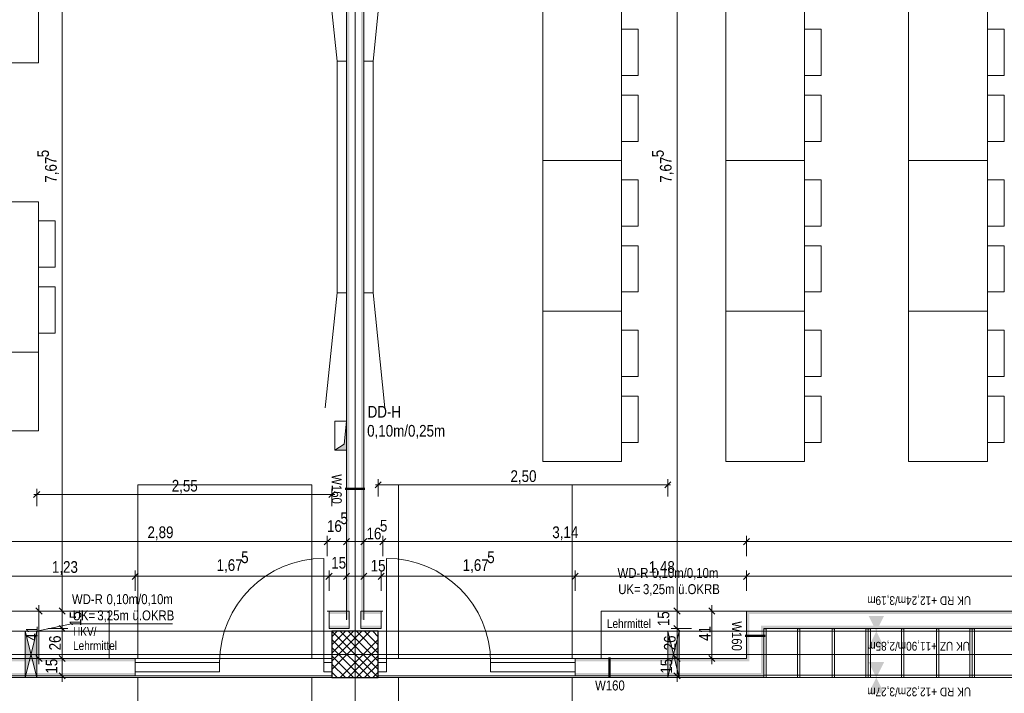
# Model space of a CAD drawing. Extents: x -634 to 300, y 62 to 1102.
# Tile 112 of 125: x -215 to -45, y 819 to 936. Entities that reach past the tile are written whole.
import ezdxf
from ezdxf.lldxf.tags import DXFTag

# ---------------------------------------------------------------- set-up
doc = ezdxf.new("R2010")
doc.units = 0
doc.layers.get('0').update_dxf_attribs({"lineweight": 13})
for name, color, linetype, lineweight, true_color in [('00 -Bauelemente -Gipskarton', 7, 'Continuous', 9, 0xff7fe6), ('30 -33 Aussenwände- 3 Aussenstützen', 7, 'Continuous', 50, 0x0000dd), ('30 -34 Innenwände- 11 Durchbruch', 4, 'Continuous', 9, 0x00ffff), ('30 -34 Innenwände- 2 nichttragend', 7, 'Continuous', 18, 0xff7fe6), ('30 -34 Innenwände- 4 Türen_Fenster', 9, 'Continuous', 15, 0x808080), ('30 -35 Decken- 1 Konstruktion-Träger- Stahlbeton', 7, 'Continuous', 13, 0x33aa00), ('30 -35 Decken- 11 Durchbruch', 5, 'Continuous', 15, 0x0000ff), ('60- 61 allgemeine Ausstattung- 1 Möbel', 9, 'Continuous', 9, 0x808080), ('70 -72 Beschriftung- 1 Beschriftung allgemein', 7, 'Continuous', 9, 0xff6633), ('70 -72 Beschriftung- 8 barrierefrei', 7, 'grob-A06CPVZVL0', 9, 0x888888), ('70 -76 Bemaßung- 2 Allgemein', 9, 'Continuous', 5, 0x808080)]:
    doc.layers.add(name, color=color, linetype=linetype, lineweight=lineweight, true_color=true_color)
doc.layers.add('70 -71 Achsen- 1 Gebäudeachsen', color=7, linetype='STRICHPUNKT2-A06CPW00L0', lineweight=18)
doc.layers.add('70 -75 Raumstempel- 3 Wandstempel', color=7, linetype='Continuous', lineweight=50)
doc.styles.get("Standard").update_dxf_attribs({"font": 'ARIALN.TTF'})
tags = doc.linetypes.add('grob-A06CPVZVL0', pattern=[14, 3, -8, 3]).pattern_tags.tags
tags[8:9] = [DXFTag(74, 4), DXFTag(75, 0), DXFTag(340, '0'), DXFTag(46, 0.0), DXFTag(50, 0.0), DXFTag(44, 0.0), DXFTag(45, 0.0)]
tags[6:7] = [DXFTag(74, 4), DXFTag(75, 0), DXFTag(340, '0'), DXFTag(46, 0.0), DXFTag(50, 0.0), DXFTag(44, 0.0), DXFTag(45, 0.0)]
tags[4:5] = [DXFTag(74, 4), DXFTag(75, 0), DXFTag(340, '0'), DXFTag(46, 0.0), DXFTag(50, 0.0), DXFTag(44, 0.0), DXFTag(45, 0.0)]
tags = doc.linetypes.add('STRICHPUNKT2-A06CPW00L0', pattern=[12.7, 6.35, -3.175, 0, -3.175]).pattern_tags.tags
tags[10:11] = [DXFTag(74, 4), DXFTag(75, 0), DXFTag(340, '0'), DXFTag(46, 0.0), DXFTag(50, 0.0), DXFTag(44, 0.0), DXFTag(45, 0.0)]
tags[8:9] = [DXFTag(74, 4), DXFTag(75, 0), DXFTag(340, '0'), DXFTag(46, 0.0), DXFTag(50, 0.0), DXFTag(44, 0.0), DXFTag(45, 0.0)]
tags[6:7] = [DXFTag(74, 4), DXFTag(75, 0), DXFTag(340, '0'), DXFTag(46, 0.0), DXFTag(50, 0.0), DXFTag(44, 0.0), DXFTag(45, 0.0)]
tags[4:5] = [DXFTag(74, 4), DXFTag(75, 0), DXFTag(340, '0'), DXFTag(46, 0.0), DXFTag(50, 0.0), DXFTag(44, 0.0), DXFTag(45, 0.0)]

# ---------------------------------------------------------------- blocks, each defined once
blk = doc.blocks.new('Referenz-A06CPW02L0')
at = {"layer": '00 -Bauelemente -Gipskarton', "color": 0, "linetype": 'Continuous', "lineweight": 0, "ltscale": 0.13}
for p, q in [((-161.03, 825.18), (-161.03, 824.93)), ((-161.03, 824.93), (-161.03, 824.68)), ((-153.03, 824.93), (-153.03, 825.18)), ((-153.03, 824.68), (-153.03, 824.93)), ((-161.03, 822.68), (-161.03, 822.43)), ((-161.03, 822.43), (-161.03, 822.18)), ((-153.03, 822.43), (-153.03, 822.68)), ((-153.03, 822.18), (-153.03, 822.43))]:
    blk.add_line(p, q, dxfattribs=at)
for points in [[(-158.53, 831.88), (-158.28, 831.88), (-158.53, 986.88), (-158.28, 986.88)], [(-158.28, 831.88), (-158.03, 831.88), (-158.28, 986.88), (-158.03, 986.88)], [(-156.03, 831.88), (-155.78, 831.88), (-156.03, 986.88), (-155.78, 986.88)], [(-155.78, 831.88), (-155.53, 831.88), (-155.78, 986.88), (-155.53, 986.88)], [(-158.03, 833.38), (-161.53, 833.38), (-158.03, 833.13), (-161.53, 833.13)], [(-152.53, 833.13), (-152.53, 833.38), (-156.03, 833.13), (-156.03, 833.38)], [(-89.43, 833.38), (-89.18, 833.13), (3.97, 833.38), (3.97, 833.13)], [(-89.18, 824.93), (-89.18, 833.13), (-89.43, 825.18), (-89.43, 833.38)], [(-158.03, 833.13), (-161.53, 833.13), (-158.03, 832.88), (-161.53, 832.88)], [(-152.53, 832.88), (-152.53, 833.13), (-156.03, 832.88), (-156.03, 833.13)], [(-89.18, 833.13), (-88.93, 832.88), (3.97, 833.13), (3.97, 832.88)], [(-88.93, 824.68), (-88.93, 832.88), (-89.18, 824.93), (-89.18, 833.13)], [(-158.03, 830.88), (-161.53, 830.88), (-158.03, 830.63), (-161.53, 830.63)], [(-158.03, 830.63), (-161.53, 830.63), (-158.03, 830.38), (-161.53, 830.38)], [(-152.53, 830.63), (-152.53, 830.88), (-156.03, 830.63), (-156.03, 830.88)], [(-152.53, 830.38), (-152.53, 830.63), (-156.03, 830.38), (-156.03, 830.63)], [(-86.93, 830.88), (-86.68, 830.63), (3.97, 830.88), (3.97, 830.63)], [(-86.68, 822.43), (-86.68, 830.63), (-86.93, 822.68), (-86.93, 830.88)], [(-86.68, 830.63), (-86.43, 830.38), (3.97, 830.63), (3.97, 830.38)], [(-86.43, 822.18), (-86.43, 830.38), (-86.68, 822.43), (-86.68, 830.63)], [(-219.88, 824.93), (-220.13, 824.68), (-195.03, 824.93), (-195.03, 824.68)], [(-219.63, 825.18), (-219.88, 824.93), (-195.03, 825.18), (-195.03, 824.93)], [(-119.03, 824.93), (-89.18, 824.93), (-119.03, 825.18), (-89.43, 825.18)], [(-119.03, 824.68), (-88.93, 824.68), (-119.03, 824.93), (-89.18, 824.93)], [(-195.03, 822.43), (-227.38, 822.43), (-195.03, 822.18), (-227.63, 822.18)], [(-195.03, 822.68), (-227.13, 822.68), (-195.03, 822.43), (-227.38, 822.43)], [(-119.03, 822.43), (-86.68, 822.43), (-119.03, 822.68), (-86.93, 822.68)], [(-119.03, 822.18), (-86.43, 822.18), (-119.03, 822.43), (-86.68, 822.43)]]:
    blk.add_solid(points, dxfattribs=at)
at = {"layer": '30 -33 Aussenwände- 3 Aussenstützen', "color": 0, "lineweight": 9}
for p, q in [((-161.03, 829.88), (-153.03, 821.88)), ((-154.45, 829.88), (-161.03, 823.3)), ((-155.86, 829.88), (-161.03, 824.71)), ((-157.28, 829.88), (-161.03, 826.13)), ((-158.69, 829.88), (-161.03, 827.54)), ((-160.1, 829.88), (-161.03, 828.95)), ((-161.03, 828.47), (-154.45, 821.88)), ((-159.62, 829.88), (-153.03, 823.3)), ((-153.03, 828.47), (-159.62, 821.88)), ((-158.2, 829.88), (-153.03, 824.71)), ((-156.79, 829.88), (-153.03, 826.13)), ((-155.38, 829.88), (-153.03, 827.54)), ((-153.96, 829.88), (-153.03, 828.95)), ((-161.03, 827.06), (-155.86, 821.88)), ((-153.03, 827.06), (-158.2, 821.88)), ((-157.03, 826.88), (-157.03, 824.88)), ((-161.03, 825.64), (-157.28, 821.88)), ((-158.03, 825.88), (-156.03, 825.88)), ((-153.03, 825.64), (-156.79, 821.88)), ((-161.03, 824.23), (-158.69, 821.88)), ((-153.03, 824.23), (-155.38, 821.88)), ((-161.03, 822.81), (-160.1, 821.88)), ((-153.03, 822.81), (-153.96, 821.88))]:
    blk.add_line(p, q, dxfattribs=at)
at = {"layer": '30 -33 Aussenwände- 3 Aussenstützen', "color": 0, "linetype": 'Continuous', "lineweight": 25, "ltscale": 0.25}
for p, q in [((-153.03, 829.88), (-161.03, 829.88)), ((-161.03, 829.88), (-161.03, 821.88)), ((-153.03, 821.88), (-153.03, 829.88)), ((-161.03, 821.88), (-153.03, 821.88))]:
    blk.add_line(p, q, dxfattribs=at)
at = {"layer": '30 -34 Innenwände- 11 Durchbruch', "color": 0, "linetype": 'Continuous', "ltscale": 0.13}
for p, q in [((-206.01, 831.19), (-212.03, 829.88)), ((-188.57, 831.19), (-206.01, 831.19)), ((-214.03, 829.88), (-212.03, 829.88)), ((-212.03, 829.88), (-214.03, 821.88)), ((-214.03, 821.88), (-214.03, 829.88)), ((-214.03, 829.88), (-212.03, 821.88)), ((-212.03, 821.88), (-212.03, 829.88)), ((-103.03, 829.88), (-101.03, 829.88)), ((-101.03, 829.88), (-103.03, 821.88)), ((-101.03, 821.88), (-103.03, 829.88)), ((-103.03, 821.88), (-103.03, 829.88)), ((-101.03, 821.88), (-101.03, 829.88)), ((-214.03, 821.88), (-212.03, 821.88)), ((-103.03, 821.88), (-101.03, 821.88))]:
    blk.add_line(p, q, dxfattribs=at)
for points in [[(-214.03, 821.88), (-214.03, 829.88), (-213.03, 825.88)], [(-212.03, 821.88), (-213.03, 825.88), (-212.03, 829.88)], [(-103.03, 821.88), (-103.03, 829.88), (-102.03, 825.88)], [(-101.03, 821.88), (-102.03, 825.88), (-101.03, 829.88)]]:
    blk.add_solid(points, dxfattribs=at)
at = {"layer": '30 -34 Innenwände- 2 nichttragend', "color": 0, "linetype": 'Continuous', "ltscale": 0.18}
for p, q in [((-158.53, 831.88), (-158.53, 986.88)), ((-155.53, 831.88), (-155.53, 986.88)), ((-161.83, 833.38), (-161.53, 833.38)), ((-161.53, 833.38), (-158.03, 833.38)), ((-161.53, 833.38), (-161.53, 833.13)), ((-158.03, 830.38), (-158.03, 833.38)), ((-156.03, 833.38), (-152.53, 833.38)), ((-156.03, 830.38), (-156.03, 833.38)), ((-152.53, 833.38), (-152.23, 833.38)), ((-152.53, 833.38), (-152.53, 833.13)), ((-89.43, 833.38), (-89.43, 825.18)), ((3.97, 833.38), (-89.43, 833.38)), ((-161.53, 833.13), (-161.53, 832.88)), ((-161.53, 830.88), (-161.53, 832.88)), ((-152.53, 833.13), (-152.53, 832.88)), ((-152.53, 832.88), (-152.53, 830.88)), ((-161.53, 830.88), (-161.53, 830.63)), ((-161.53, 830.63), (-161.53, 830.38)), ((-161.53, 830.38), (-158.03, 830.38)), ((-156.03, 830.38), (-152.53, 830.38)), ((-152.53, 830.88), (-152.53, 830.63)), ((-152.53, 830.63), (-152.53, 830.38)), ((-86.43, 830.38), (-86.43, 822.18)), ((3.97, 830.38), (-86.43, 830.38)), ((-219.63, 825.18), (-195.03, 825.18)), ((-195.03, 824.93), (-195.03, 825.18)), ((-195.03, 824.93), (-195.03, 825.18)), ((-195.03, 824.68), (-195.03, 824.93)), ((-195.03, 822.18), (-195.03, 824.93)), ((-161.03, 824.93), (-161.03, 825.18)), ((-161.03, 824.93), (-161.03, 825.18)), ((-161.03, 824.68), (-161.03, 824.93)), ((-161.03, 822.18), (-161.03, 824.93)), ((-153.03, 825.18), (-153.03, 822.43)), ((-153.03, 825.18), (-153.03, 824.93)), ((-153.03, 824.93), (-153.03, 824.68)), ((-89.43, 825.18), (-119.03, 825.18)), ((-119.03, 825.18), (-119.03, 822.43)), ((-119.03, 825.18), (-119.03, 824.93)), ((-119.03, 824.93), (-119.03, 824.68)), ((-195.03, 822.68), (-195.03, 824.68)), ((-161.03, 822.68), (-161.03, 824.68)), ((-153.03, 824.68), (-153.03, 822.68)), ((-119.03, 824.68), (-119.03, 822.68)), ((-227.63, 822.18), (-195.03, 822.18)), ((-195.03, 822.43), (-195.03, 822.68)), ((-195.03, 822.18), (-195.03, 822.43)), ((-161.03, 822.43), (-161.03, 822.68)), ((-161.03, 822.18), (-161.03, 822.43)), ((-153.03, 822.68), (-153.03, 822.43)), ((-153.03, 822.43), (-153.03, 822.18)), ((-153.03, 822.43), (-153.03, 822.18)), ((-119.03, 822.68), (-119.03, 822.43)), ((-119.03, 822.43), (-119.03, 822.18)), ((-119.03, 822.43), (-119.03, 822.18)), ((-86.43, 822.18), (-119.03, 822.18))]:
    blk.add_line(p, q, dxfattribs=at)
at = {"layer": '30 -34 Innenwände- 4 Türen_Fenster', "color": 0, "linetype": 'grob-A06CPVZVL0', "ltscale": 0.15}
for p, q in [((-162.43, 824.48), (-162.43, 842.48)), ((-151.63, 824.48), (-151.63, 842.48)), ((-195.03, 825.18), (-161.03, 825.18)), ((-119.03, 825.18), (-153.03, 825.18)), ((-195.03, 822.18), (-161.03, 822.18)), ((-119.03, 822.18), (-153.03, 822.18))]:
    blk.add_line(p, q, dxfattribs=at)
at = {"layer": '30 -34 Innenwände- 4 Türen_Fenster', "color": 0, "linetype": 'Continuous', "ltscale": 0.15}
for p, q in [((-195.03, 824.48), (-180.43, 824.48)), ((-195.03, 822.88), (-195.03, 824.48)), ((-180.43, 824.48), (-180.43, 822.88)), ((-162.43, 824.48), (-161.03, 824.48)), ((-162.43, 822.88), (-162.43, 824.48)), ((-161.03, 824.48), (-161.03, 822.88)), ((-153.03, 822.88), (-153.03, 824.48)), ((-153.03, 824.48), (-151.63, 824.48)), ((-151.63, 824.48), (-151.63, 822.88)), ((-133.63, 822.88), (-133.63, 824.48)), ((-133.63, 824.48), (-119.03, 824.48)), ((-119.03, 824.48), (-119.03, 822.88)), ((-180.43, 822.88), (-195.03, 822.88)), ((-161.03, 822.88), (-162.43, 822.88)), ((-151.63, 822.88), (-153.03, 822.88)), ((-119.03, 822.88), (-133.63, 822.88))]:
    blk.add_line(p, q, dxfattribs=at)
at = {"layer": '30 -34 Innenwände- 4 Türen_Fenster', "color": 0, "linetype": 'grob-A06CPVZVL0', "ltscale": 0.15}
for centre, major_axis in [((-162.43, 824.48), (0, 18)), ((-151.63, 824.48), (18, 0))]:
    blk.add_ellipse(centre, major_axis=major_axis, ratio=1, start_param=0, end_param=1.570796, dxfattribs=at)
at = {"layer": '30 -35 Decken- 1 Konstruktion-Träger- Stahlbeton', "color": 0, "linetype": 'STRICHPUNKT2-A06CPW00L0', "lineweight": -2, "ltscale": 0.13}
for p, q in [((-554.53, 829.88), (3.97, 829.88)), ((-554.53, 821.88), (3.97, 821.88))]:
    blk.add_line(p, q, dxfattribs=at)
at = {"layer": '30 -35 Decken- 11 Durchbruch', "color": 0, "linetype": 'Continuous', "ltscale": 0.15}
for p, q in [((-160.53, 861.2), (-160.53, 866.2)), ((-160.53, 866.2), (-158.53, 866.2)), ((-158.53, 866.2), (-158.93, 862.2)), ((-158.53, 861.2), (-158.53, 866.2)), ((-158.93, 862.2), (-160.53, 861.2)), ((-160.53, 861.2), (-158.53, 861.2))]:
    blk.add_line(p, q, dxfattribs=at)
blk.add_solid([(-158.53, 866.2), (-158.53, 861.2), (-158.93, 862.2), (-160.53, 861.2)], dxfattribs=at)
at = {"layer": '60- 61 allgemeine Ausstattung- 1 Möbel', "color": 0, "linetype": 'Continuous', "ltscale": 0.13}
for p, q in [((-160.13, 928.38), (-162.18, 948.28)), ((-153.93, 928.38), (-151.88, 948.28)), ((-211.7, 941.69), (-211.7, 928.09)), ((-124.62, 911.21), (-124.62, 937.21)), ((-111.02, 937.21), (-111.02, 911.21)), ((-93.02, 911.21), (-93.02, 937.21)), ((-79.42, 937.21), (-79.42, 911.21)), ((-61.42, 911.21), (-61.42, 937.21)), ((-47.82, 937.21), (-47.82, 911.21)), ((-111.02, 925.9), (-111.02, 933.9)), ((-111.02, 933.9), (-108.14, 933.9)), ((-108.14, 933.9), (-108.14, 925.9)), ((-79.42, 925.9), (-79.42, 933.9)), ((-79.42, 933.9), (-76.54, 933.9)), ((-76.54, 933.9), (-76.54, 925.9)), ((-47.82, 925.9), (-47.82, 933.9)), ((-47.82, 933.9), (-44.94, 933.9)), ((-44.94, 933.9), (-44.94, 925.9)), ((-211.7, 928.09), (-237.7, 928.09)), ((-160.13, 928.38), (-158.53, 928.38)), ((-160.13, 888.38), (-160.13, 928.38)), ((-158.53, 928.38), (-158.53, 888.38)), ((-155.53, 928.38), (-153.93, 928.38)), ((-155.53, 888.38), (-155.53, 928.38)), ((-153.93, 928.38), (-153.93, 888.38)), ((-108.14, 925.9), (-111.02, 925.9)), ((-76.54, 925.9), (-79.42, 925.9)), ((-44.94, 925.9), (-47.82, 925.9)), ((-111.02, 914.51), (-111.02, 922.51)), ((-111.02, 922.51), (-108.14, 922.51)), ((-108.14, 922.51), (-108.14, 914.51)), ((-79.42, 914.51), (-79.42, 922.51)), ((-79.42, 922.51), (-76.54, 922.51)), ((-76.54, 922.51), (-76.54, 914.51)), ((-47.82, 914.51), (-47.82, 922.51)), ((-47.82, 922.51), (-44.94, 922.51)), ((-44.94, 922.51), (-44.94, 914.51)), ((-108.14, 914.51), (-111.02, 914.51)), ((-76.54, 914.51), (-79.42, 914.51)), ((-44.94, 914.51), (-47.82, 914.51)), ((-111.02, 911.21), (-124.62, 911.21)), ((-124.62, 885.21), (-124.62, 911.21)), ((-124.62, 911.21), (-111.02, 911.21)), ((-111.02, 911.21), (-111.02, 885.21)), ((-93.02, 885.21), (-93.02, 911.21)), ((-93.02, 911.21), (-79.42, 911.21)), ((-79.42, 911.21), (-93.02, 911.21)), ((-79.42, 911.21), (-79.42, 885.21)), ((-47.82, 911.21), (-61.42, 911.21)), ((-61.42, 885.21), (-61.42, 911.21)), ((-61.42, 911.21), (-47.82, 911.21)), ((-47.82, 911.21), (-47.82, 885.21)), ((-111.02, 899.9), (-111.02, 907.9)), ((-111.02, 907.9), (-108.14, 907.9)), ((-108.14, 907.9), (-108.14, 899.9)), ((-79.42, 899.9), (-79.42, 907.9)), ((-79.42, 907.9), (-76.54, 907.9)), ((-76.54, 907.9), (-76.54, 899.9)), ((-47.82, 899.9), (-47.82, 907.9)), ((-47.82, 907.9), (-44.94, 907.9)), ((-44.94, 907.9), (-44.94, 899.9)), ((-225.3, 904.09), (-211.7, 904.09)), ((-211.7, 904.09), (-211.7, 878.09)), ((-211.7, 892.78), (-211.7, 900.78)), ((-211.7, 900.78), (-208.82, 900.78)), ((-208.82, 900.78), (-208.82, 892.78)), ((-108.14, 899.9), (-111.02, 899.9)), ((-76.54, 899.9), (-79.42, 899.9)), ((-44.94, 899.9), (-47.82, 899.9)), ((-111.02, 888.51), (-111.02, 896.51)), ((-111.02, 896.51), (-108.14, 896.51)), ((-108.14, 896.51), (-108.14, 888.51)), ((-79.42, 888.51), (-79.42, 896.51)), ((-79.42, 896.51), (-76.54, 896.51)), ((-76.54, 896.51), (-76.54, 888.51)), ((-47.82, 888.51), (-47.82, 896.51)), ((-47.82, 896.51), (-44.94, 896.51)), ((-44.94, 896.51), (-44.94, 888.51)), ((-208.82, 892.78), (-211.7, 892.78)), ((-211.7, 881.39), (-211.7, 889.39)), ((-211.7, 889.39), (-208.82, 889.39)), ((-208.82, 889.39), (-208.82, 881.39)), ((-160.13, 888.38), (-162.18, 868.49)), ((-158.53, 888.38), (-160.13, 888.38)), ((-153.93, 888.38), (-155.53, 888.38)), ((-153.93, 888.38), (-151.88, 868.49)), ((-108.14, 888.51), (-111.02, 888.51)), ((-76.54, 888.51), (-79.42, 888.51)), ((-44.94, 888.51), (-47.82, 888.51)), ((-111.02, 885.21), (-124.62, 885.21)), ((-124.62, 859.21), (-124.62, 885.21)), ((-124.62, 885.21), (-111.02, 885.21)), ((-111.02, 885.21), (-111.02, 859.21)), ((-79.42, 885.21), (-93.02, 885.21)), ((-93.02, 859.21), (-93.02, 885.21)), ((-93.02, 885.21), (-79.42, 885.21)), ((-79.42, 885.21), (-79.42, 859.21)), ((-61.42, 859.21), (-61.42, 885.21)), ((-61.42, 885.21), (-47.82, 885.21)), ((-47.82, 885.21), (-61.42, 885.21)), ((-47.82, 885.21), (-47.82, 859.21)), ((-208.82, 881.39), (-211.7, 881.39)), ((-111.02, 873.9), (-111.02, 881.9)), ((-111.02, 881.9), (-108.14, 881.9)), ((-108.14, 881.9), (-108.14, 873.9)), ((-79.42, 873.9), (-79.42, 881.9)), ((-79.42, 881.9), (-76.54, 881.9)), ((-76.54, 881.9), (-76.54, 873.9)), ((-47.82, 873.9), (-47.82, 881.9)), ((-47.82, 881.9), (-44.94, 881.9)), ((-44.94, 881.9), (-44.94, 873.9)), ((-238.9, 878.09), (-211.7, 878.09)), ((-211.7, 878.09), (-225.3, 878.09)), ((-211.7, 878.09), (-211.7, 864.49)), ((-108.14, 873.9), (-111.02, 873.9)), ((-76.54, 873.9), (-79.42, 873.9)), ((-44.94, 873.9), (-47.82, 873.9)), ((-111.02, 862.51), (-111.02, 870.51)), ((-111.02, 870.51), (-108.14, 870.51)), ((-108.14, 870.51), (-108.14, 862.51)), ((-79.42, 862.51), (-79.42, 870.51)), ((-79.42, 870.51), (-76.54, 870.51)), ((-76.54, 870.51), (-76.54, 862.51)), ((-47.82, 862.51), (-47.82, 870.51)), ((-47.82, 870.51), (-44.94, 870.51)), ((-44.94, 870.51), (-44.94, 862.51)), ((-211.7, 864.49), (-238.9, 864.49)), ((-108.14, 862.51), (-111.02, 862.51)), ((-76.54, 862.51), (-79.42, 862.51)), ((-44.94, 862.51), (-47.82, 862.51)), ((-111.02, 859.21), (-124.62, 859.21)), ((-79.42, 859.21), (-93.02, 859.21)), ((-47.82, 859.21), (-61.42, 859.21))]:
    blk.add_line(p, q, dxfattribs=at)
at = {"layer": '60- 61 allgemeine Ausstattung- 1 Möbel', "color": 0, "lineweight": 15}
for p, q in [((-219.63, 833.38), (-199.53, 833.38)), ((-199.53, 833.38), (-199.53, 825.18)), ((-114.53, 833.38), (-89.43, 833.38)), ((-114.53, 825.18), (-114.53, 833.38)), ((-89.43, 833.38), (-89.43, 825.18)), ((-199.53, 825.18), (-219.63, 825.18)), ((-89.43, 825.18), (-114.53, 825.18))]:
    blk.add_line(p, q, dxfattribs=at)
at = {"layer": '60- 61 allgemeine Ausstattung- 1 Möbel', "color": 0, "linetype": 'grob-A06CPVZVL0', "lineweight": 15, "ltscale": 0.15}
for p, q in [((-86.43, 830.28), (-86.03, 830.28)), ((-86.43, 821.88), (-86.43, 830.28)), ((-86.03, 830.28), (-86.03, 821.88)), ((-80.63, 830.28), (-80.23, 830.28)), ((-80.63, 821.88), (-80.63, 830.28)), ((-80.23, 830.28), (-80.23, 821.88)), ((-74.63, 830.28), (-74.23, 830.28)), ((-74.63, 821.88), (-74.63, 830.28)), ((-74.23, 830.28), (-74.23, 821.88)), ((-68.83, 830.28), (-68.43, 830.28)), ((-68.83, 821.88), (-68.83, 830.28)), ((-68.43, 830.28), (-68.03, 830.28)), ((-68.43, 821.88), (-68.43, 830.28)), ((-68.43, 830.28), (-68.43, 821.88)), ((-68.03, 830.28), (-68.03, 821.88)), ((-62.63, 830.28), (-62.23, 830.28)), ((-62.63, 821.88), (-62.63, 830.28)), ((-62.23, 830.28), (-62.23, 821.88)), ((-56.63, 830.28), (-56.23, 830.28)), ((-56.63, 821.88), (-56.63, 830.28)), ((-56.23, 830.28), (-56.23, 821.88)), ((-50.83, 830.28), (-50.43, 830.28)), ((-50.83, 821.88), (-50.83, 830.28)), ((-50.43, 830.28), (-50.43, 821.88)), ((-50.43, 830.28), (-50.03, 830.28)), ((-50.43, 821.88), (-50.43, 830.28)), ((-50.03, 830.28), (-50.03, 821.88)), ((-86.43, 821.88), (-86.43, 822.28)), ((-86.43, 822.28), (3.57, 822.28)), ((-86.03, 821.88), (-86.43, 821.88)), ((3.57, 821.88), (-86.43, 821.88)), ((-80.23, 821.88), (-80.63, 821.88)), ((-74.23, 821.88), (-74.63, 821.88)), ((-68.43, 821.88), (-68.83, 821.88)), ((-68.03, 821.88), (-68.43, 821.88)), ((-62.23, 821.88), (-62.63, 821.88)), ((-56.23, 821.88), (-56.63, 821.88)), ((-50.43, 821.88), (-50.83, 821.88)), ((-50.03, 821.88), (-50.43, 821.88))]:
    blk.add_line(p, q, dxfattribs=at)
at = {"layer": '70 -71 Achsen- 1 Gebäudeachsen', "color": 0, "linetype": 'STRICHPUNKT2-A06CPW00L0', "ltscale": 0.18}
for p, q in [((-157.03, 1075.82), (-157.03, 76.38)), ((-554.53, 825.88), (92.91, 825.88))]:
    blk.add_line(p, q, dxfattribs=at)
at = {"layer": '70 -72 Beschriftung- 8 barrierefrei', "color": 0, "linetype": 'grob-A06CPVZVL0', "ltscale": 0.13}
for p, q in [((-194.53, 825.18), (-194.53, 855.18)), ((-194.53, 855.18), (-164.53, 855.18)), ((-164.53, 855.18), (-164.53, 825.18)), ((-149.53, 825.18), (-149.53, 855.18)), ((-149.53, 855.18), (-119.53, 855.18)), ((-119.53, 855.18), (-119.53, 825.18)), ((-164.53, 825.18), (-194.53, 825.18)), ((-119.53, 825.18), (-149.53, 825.18)), ((-194.53, 791.88), (-194.53, 821.88)), ((-194.53, 821.88), (-164.53, 821.88)), ((-164.53, 821.88), (-164.53, 791.88)), ((-149.53, 791.88), (-149.53, 821.88)), ((-149.53, 821.88), (-119.53, 821.88)), ((-119.53, 821.88), (-119.53, 791.88))]:
    blk.add_line(p, q, dxfattribs=at)
at = {"layer": '70 -75 Raumstempel- 3 Wandstempel', "color": 0, "linetype": 'Continuous', "ltscale": 0.5}
for p, q in [((-158.73, 854.51), (-155.33, 854.51)), ((-89.63, 829.12), (-86.23, 829.12)), ((-113.08, 821.98), (-113.08, 825.38))]:
    blk.add_line(p, q, dxfattribs=at)
at = {"layer": '70 -76 Bemaßung- 2 Allgemein', "color": 0, "linetype": 'Continuous', "ltscale": 0.13}
for p, q in [((-207.63, 834.44), (-207.63, 985.82)), ((-101.43, 834.44), (-101.43, 985.82)), ((-153.56, 854.65), (-152.5, 855.71)), ((-153.03, 853.18), (-153.03, 856.18)), ((-102.5, 855.71), (-103.56, 854.65)), ((-103.03, 853.18), (-103.03, 856.18)), ((-212.56, 852.99), (-211.5, 854.05)), ((-212.03, 851.52), (-212.03, 854.52)), ((-160.5, 854.05), (-161.56, 852.99)), ((-161.03, 851.52), (-161.03, 854.52)), ((-153.53, 855.18), (-151.97, 855.18)), ((-104.09, 855.18), (-151.97, 855.18)), ((-102.53, 855.18), (-104.09, 855.18)), ((-212.53, 853.52), (-210.97, 853.52)), ((-162.09, 853.52), (-210.97, 853.52)), ((-160.53, 853.52), (-162.09, 853.52)), ((-162.89, 845.38), (-218.57, 845.38)), ((-162.89, 845.38), (-163.95, 845.38)), ((-160.83, 845.38), (-162.89, 845.38)), ((-160.83, 845.38), (-162.89, 845.38)), ((-161.83, 842.88), (-161.83, 846.38)), ((-161.83, 842.88), (-161.83, 846.38)), ((-158.53, 845.38), (-161.83, 845.38)), ((-159.53, 845.38), (-157.47, 845.38)), ((-158.53, 842.88), (-158.53, 846.38)), ((-157.47, 845.38), (-156.41, 845.38)), ((-156.53, 845.38), (-154.47, 845.38)), ((-155.53, 842.88), (-155.53, 846.38)), ((-153.29, 845.38), (-154.47, 845.38)), ((-151.23, 845.38), (-153.29, 845.38)), ((-153.23, 845.38), (-151.17, 845.38)), ((-152.23, 842.88), (-152.23, 846.38)), ((-152.23, 842.88), (-152.23, 846.38)), ((-90.49, 845.38), (-151.17, 845.38)), ((-88.43, 845.38), (-90.49, 845.38)), ((-90.43, 845.38), (-88.37, 845.38)), ((-89.43, 842.88), (-89.43, 846.38)), ((-89.43, 842.88), (-89.43, 846.38)), ((2.91, 845.38), (-88.37, 845.38)), ((-195.03, 836.88), (-195.03, 840.38)), ((-195.03, 836.88), (-195.03, 840.38)), ((-161.53, 836.88), (-161.53, 840.38)), ((-161.53, 836.88), (-161.53, 840.38)), ((-158.53, 836.88), (-158.53, 840.38)), ((-155.53, 836.88), (-155.53, 840.38)), ((-152.53, 836.88), (-152.53, 840.38)), ((-152.53, 836.88), (-152.53, 840.38)), ((-119.03, 836.88), (-119.03, 840.38)), ((-119.03, 836.88), (-119.03, 840.38)), ((-89.43, 836.88), (-89.43, 840.38)), ((-89.43, 836.88), (-89.43, 840.38)), ((-196.09, 839.38), (-218.57, 839.38)), ((-194.03, 839.38), (-196.09, 839.38)), ((-196.03, 839.38), (-193.97, 839.38)), ((-162.59, 839.38), (-193.97, 839.38)), ((-162.59, 839.38), (-163.65, 839.38)), ((-160.53, 839.38), (-162.59, 839.38)), ((-160.53, 839.38), (-162.59, 839.38)), ((-158.53, 839.38), (-161.53, 839.38)), ((-159.53, 839.38), (-157.47, 839.38)), ((-157.47, 839.38), (-156.41, 839.38)), ((-156.53, 839.38), (-154.47, 839.38)), ((-153.59, 839.38), (-154.47, 839.38)), ((-151.53, 839.38), (-153.59, 839.38)), ((-153.53, 839.38), (-151.47, 839.38)), ((-120.09, 839.38), (-151.47, 839.38)), ((-118.03, 839.38), (-120.09, 839.38)), ((-120.03, 839.38), (-117.97, 839.38)), ((-90.49, 839.38), (-117.97, 839.38)), ((-88.43, 839.38), (-90.49, 839.38)), ((-90.43, 839.38), (-88.37, 839.38)), ((2.91, 839.38), (-88.37, 839.38)), ((-207.63, 834.44), (-207.63, 835.5)), ((-101.43, 834.44), (-101.43, 835.5)), ((-214.13, 833.38), (-210.63, 833.38)), ((-211.63, 834.38), (-211.63, 832.32)), ((-210.13, 833.38), (-206.63, 833.38)), ((-210.13, 833.38), (-206.63, 833.38)), ((-207.63, 832.38), (-207.63, 834.44)), ((-207.63, 832.38), (-207.63, 834.44)), ((-207.63, 830.38), (-207.63, 833.38)), ((-98.93, 833.38), (-102.43, 833.38)), ((-98.93, 833.38), (-102.43, 833.38)), ((-101.43, 832.38), (-101.43, 834.44)), ((-101.43, 832.38), (-101.43, 834.44)), ((-101.43, 830.38), (-101.43, 833.38)), ((-92.93, 833.38), (-96.43, 833.38)), ((-95.43, 834.38), (-95.43, 832.32)), ((-211.63, 826.24), (-211.63, 832.32)), ((-95.43, 826.24), (-95.43, 832.32)), ((-210.13, 830.38), (-206.63, 830.38)), ((-210.13, 830.38), (-206.63, 830.38)), ((-207.63, 831.38), (-207.63, 829.32)), ((-207.63, 831.38), (-207.63, 829.32)), ((-98.93, 830.38), (-102.43, 830.38)), ((-98.93, 830.38), (-102.43, 830.38)), ((-101.43, 831.38), (-101.43, 829.32)), ((-101.43, 831.38), (-101.43, 829.32)), ((-207.63, 829.32), (-207.63, 828.26)), ((-207.63, 826.24), (-207.63, 829.32)), ((-101.43, 829.32), (-101.43, 828.26)), ((-101.43, 826.24), (-101.43, 829.32)), ((-214.13, 825.18), (-210.63, 825.18)), ((-211.63, 824.18), (-211.63, 826.24)), ((-210.13, 825.18), (-206.63, 825.18)), ((-210.13, 825.18), (-206.63, 825.18)), ((-207.63, 824.18), (-207.63, 826.24)), ((-207.63, 826.18), (-207.63, 824.12)), ((-98.93, 825.18), (-102.43, 825.18)), ((-98.93, 825.18), (-102.43, 825.18)), ((-101.43, 824.18), (-101.43, 826.24)), ((-101.43, 826.18), (-101.43, 824.12)), ((-92.93, 825.18), (-96.43, 825.18)), ((-95.43, 824.18), (-95.43, 826.24)), ((-207.63, 823.24), (-207.63, 824.12)), ((-207.63, 821.18), (-207.63, 823.24)), ((-101.43, 823.24), (-101.43, 824.12)), ((-101.43, 821.18), (-101.43, 823.24)), ((-210.13, 822.18), (-206.63, 822.18)), ((-98.93, 822.18), (-102.43, 822.18))]:
    blk.add_line(p, q, dxfattribs=at)
at = {"layer": '70 -76 Bemaßung- 2 Allgemein', "color": 0, "linetype": 'Continuous', "lineweight": 20, "ltscale": 0.2}
for p, q in [((-161.3, 845.91), (-162.36, 844.85)), ((-161.3, 845.91), (-162.36, 844.85)), ((-159.06, 844.85), (-158, 845.91)), ((-156.06, 844.85), (-155, 845.91)), ((-151.7, 845.91), (-152.76, 844.85)), ((-152.76, 844.85), (-151.7, 845.91)), ((-88.9, 845.91), (-89.96, 844.85)), ((-89.96, 844.85), (-88.9, 845.91)), ((-194.5, 839.91), (-195.56, 838.85)), ((-195.56, 838.85), (-194.5, 839.91)), ((-161, 839.91), (-162.06, 838.85)), ((-161, 839.91), (-162.06, 838.85)), ((-159.06, 838.85), (-158, 839.91)), ((-156.06, 838.85), (-155, 839.91)), ((-152, 839.91), (-153.06, 838.85)), ((-153.06, 838.85), (-152, 839.91)), ((-118.5, 839.91), (-119.56, 838.85)), ((-119.56, 838.85), (-118.5, 839.91)), ((-88.9, 839.91), (-89.96, 838.85)), ((-89.96, 838.85), (-88.9, 839.91)), ((-212.16, 833.91), (-211.1, 832.85)), ((-207.1, 832.85), (-208.16, 833.91)), ((-207.1, 832.85), (-208.16, 833.91)), ((-100.9, 832.85), (-101.96, 833.91)), ((-100.9, 832.85), (-101.96, 833.91)), ((-95.96, 833.91), (-94.9, 832.85)), ((-208.16, 830.91), (-207.1, 829.85)), ((-208.16, 830.91), (-207.1, 829.85)), ((-101.96, 830.91), (-100.9, 829.85)), ((-101.96, 830.91), (-100.9, 829.85)), ((-211.1, 824.65), (-212.16, 825.71)), ((-207.1, 824.65), (-208.16, 825.71)), ((-208.16, 825.71), (-207.1, 824.65)), ((-100.9, 824.65), (-101.96, 825.71)), ((-101.96, 825.71), (-100.9, 824.65)), ((-94.9, 824.65), (-95.96, 825.71)), ((-207.1, 821.65), (-208.16, 822.71)), ((-100.9, 821.65), (-101.96, 822.71))]:
    blk.add_line(p, q, dxfattribs=at)
at = {"layer": '70 -76 Bemaßung- 2 Allgemein', "color": 0, "lineweight": 0}
for points in [[(-68.33, 832.55), (-67, 829.88), (-65.66, 832.55)], [(-68.33, 827.21), (-67, 829.88), (-65.66, 827.21)], [(-68.33, 824.55), (-67, 821.88), (-65.66, 824.55)], [(-68.33, 819.21), (-67, 821.88), (-65.66, 819.21)]]:
    blk.add_solid(points, dxfattribs=at)
at = {"layer": '30 -34 Innenwände- 11 Durchbruch', "color": 0, "linetype": 'ByBlock', "ltscale": 0.13, "char_height": 1.7117, "attachment_point": 1}
for s, insert in [('{\\fArial Narrow;WD-R}', (-111.7, 840.81)), ('{\\fArial Narrow;0,10m/0,10m}', (-105.73, 840.81)), ('{\\fArial Narrow;UK=}', (-111.58, 838.02)), ('{\\fArial Narrow;3,25m}', (-107.31, 838.02)), ('{\\fArial Narrow;ü.OKRB}', (-101.23, 838.02)), ('{\\fArial Narrow;WD-R}', (-205.94, 836.29)), ('{\\fArial Narrow;0,10m/0,10m}', (-199.96, 836.29)), ('{\\fArial Narrow;UK=}', (-205.81, 833.49)), ('{\\fArial Narrow;3,25m}', (-201.55, 833.49)), ('{\\fArial Narrow;ü.OKRB}', (-195.46, 833.49))]:
    blk.add_mtext(s, dxfattribs=dict(at, insert=insert))
at = {"layer": '30 -35 Decken- 11 Durchbruch', "color": 0, "linetype": 'ByBlock', "ltscale": 0.15, "char_height": 2.0138, "attachment_point": 1}
for s, insert in [('{\\fArial Narrow;DD-H}', (-154.86, 868.82)), ('{\\fArial Narrow;0,10m/0,25m}', (-154.95, 865.53))]:
    blk.add_mtext(s, dxfattribs=dict(at, insert=insert))
at = {"layer": '70 -72 Beschriftung- 1 Beschriftung allgemein', "color": 0, "linetype": 'Continuous', "ltscale": 0.13, "char_height": 1.5103, "attachment_point": 1}
for s, insert in [('{\\fArial Narrow;Lehrmittel}', (-113.53, 831.97)), ('{\\fArial Narrow;HKV/}', (-205.75, 830.61)), ('{\\fArial Narrow;Lehrmittel}', (-205.75, 828.16))]:
    blk.add_mtext(s, dxfattribs=dict(at, insert=insert))
at = {"layer": '70 -75 Raumstempel- 3 Wandstempel', "color": 0, "linetype": 'Continuous', "ltscale": 0.5, "char_height": 1.7117, "attachment_point": 1, "rotation": 270}
for insert in [(-159.34, 857.02), (-90.24, 831.62)]:
    blk.add_mtext('{\\fArial Narrow;W160}', dxfattribs=dict(at, insert=insert))
at = {"layer": '70 -75 Raumstempel- 3 Wandstempel', "color": 0, "linetype": 'Continuous', "ltscale": 0.5, "insert": (-115.58, 821.38), "char_height": 1.7117, "attachment_point": 1}
blk.add_mtext('{\\fArial Narrow;W160}', dxfattribs=at)
at = {"layer": '70 -76 Bemaßung- 2 Allgemein', "color": 0, "linetype": 'Continuous', "ltscale": 0.13, "attachment_point": 1}
for s, insert, char_height, rotation in [('{\\fArial Narrow;5}', (-211.93, 911.78), 2.0138, 90), ('{\\fArial Narrow;7,67}', (-210.58, 907.39), 2.0138, 90), ('{\\fArial Narrow;5}', (-105.73, 911.78), 2.0138, 90), ('{\\fArial Narrow;7,67}', (-104.38, 907.39), 2.0138, 90), ('{\\fArial Narrow;UK RD +12,24m/3,19m}', (-50.65, 834.43), 1.5103, 180), ('{\\fArial Narrow;15}', (-206.33, 830.77), 2.0138, 90), ('{\\fArial Narrow;15}', (-104.78, 830.77), 2.0138, 90), ('{\\fArial Narrow;41}', (-213.85, 828.23), 2.0138, 90), ('{\\fArial Narrow;41}', (-97.65, 828.23), 2.0138, 90), ('{\\fArial Narrow;26}', (-209.88, 826.59), 2.0138, 90), ('{\\fArial Narrow;26}', (-103.68, 826.59), 2.0138, 90), ('{\\fArial Narrow;UK UZ +11,90m/2,85m}', (-50.84, 826.55), 1.5103, 180), ('{\\fArial Narrow;15}', (-210.48, 822.57), 2.0138, 90), ('{\\fArial Narrow;15}', (-104.28, 822.57), 2.0138, 90), ('{\\fArial Narrow;UK RD +12,32m/3,27m}', (-50.65, 818.66), 1.5103, 180)]:
    blk.add_mtext(s, dxfattribs=dict(at, insert=insert, char_height=char_height, rotation=rotation))
at = {"layer": '70 -76 Bemaßung- 2 Allgemein', "color": 0, "linetype": 'Continuous', "ltscale": 0.13, "char_height": 2.0138, "attachment_point": 1}
for s, insert in [('{\\fArial Narrow;2,50}', (-130.19, 857.7)), ('{\\fArial Narrow;2,55}', (-188.7, 856.04)), ('{\\fArial Narrow;5}', (-159.57, 850.41)), ('{\\fArial Narrow;16}', (-161.89, 849.07)), ('{\\fArial Narrow;5}', (-152.74, 849.13)), ('{\\fArial Narrow;2,89}', (-192.89, 848)), ('{\\fArial Narrow;16}', (-155.06, 847.78)), ('{\\fArial Narrow;3,14}', (-122.97, 848)), ('{\\fArial Narrow;5}', (-176.71, 843.68)), ('{\\fArial Narrow;5}', (-134.21, 843.68)), ('{\\fArial Narrow;1,23}', (-209.4, 842)), ('{\\fArial Narrow;1,67}', (-180.95, 842.33)), ('{\\fArial Narrow;15}', (-161.15, 842.73)), ('{\\fArial Narrow;15}', (-154.34, 842.23)), ('{\\fArial Narrow;1,67}', (-138.45, 842.33)), ('{\\fArial Narrow;1,48}', (-106.3, 842))]:
    blk.add_mtext(s, dxfattribs=dict(at, insert=insert))

msp = doc.modelspace()

# ---------------------------------------------------------------- block references
at = {"color": 8, "lineweight": 13, "ltscale": 0.13, "true_color": 0x808080}
msp.add_blockref('Referenz-A06CPW02L0', (0, 0), dxfattribs=at)

doc.saveas('drawing.dxf')
